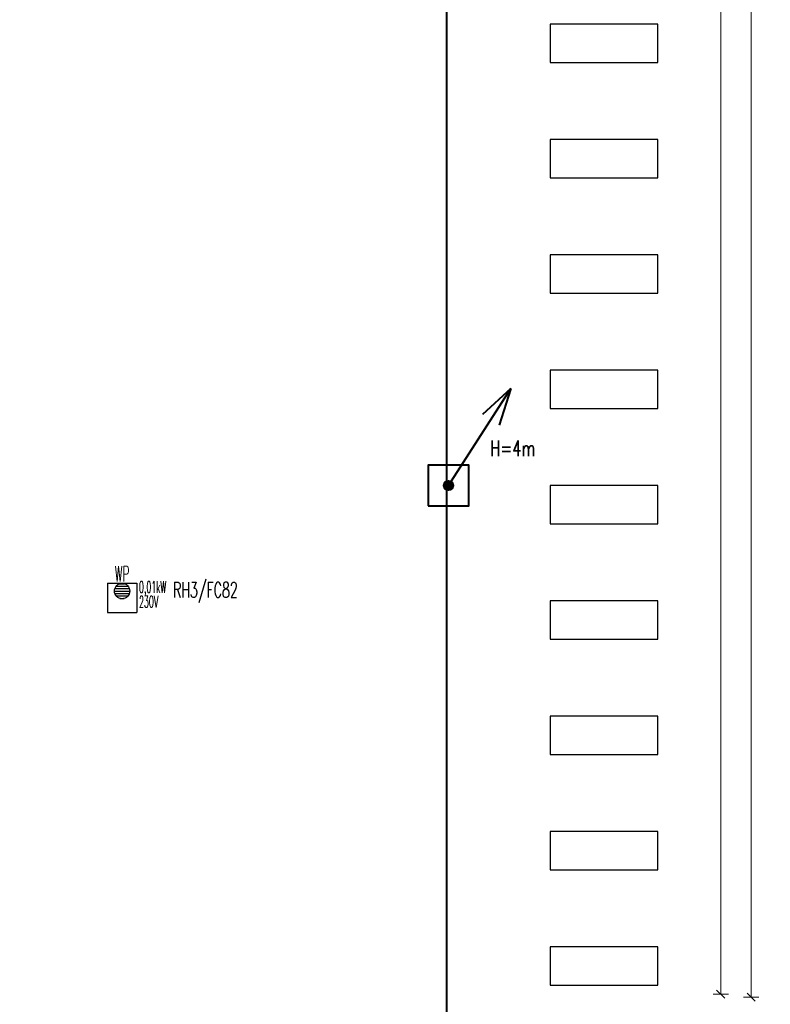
# Model space of a CAD drawing. Header units: millimetres. Extents: x -7955266 to 72030, y -46136 to 9299934.
# Tile 174 of 203: x -5026705 to -5007171, y 6514933 to 6540543. Entities that reach past the tile are written whole.
import ezdxf
from ezdxf.enums import TextEntityAlignment as Align

# ---------------------------------------------------------------- set-up
doc = ezdxf.new("R2010")
doc.units = ezdxf.units.MM
doc.header["$LTSCALE"] = 10
for name, color, linetype, lineweight in [('!XREF', 8, 'Continuous', 5), ('BMS_urzadzenia_nr_obw_magistrala', 140, 'Continuous', 13), ('BMS_urzadzenia_WE_WY', 30, 'Continuous', 20), ('IE_ATRYBUTY_ BLOCK_1', 7, 'Continuous', 25), ('IE_ATRYBUTY_ BLOCK_2', 7, 'Continuous', 18), ('IE_urzadzenia', 30, 'Continuous', 25), ('IE_urzadzenia_nr_obw', 94, 'Continuous', 20), ('IE_zwody', 140, 'Continuous', 40), ('XREF_E_PRZ24002_rzut dachu$0$0-DACH-ISTN', 8, 'Continuous', 5), ('XREF_E_PRZ24002_rzut dachu$0$DO-HALA-WYMIAR', 8, 'Continuous', 5)]:
    doc.layers.add(name, color=color, linetype=linetype, lineweight=lineweight)
doc.layers.add('0-NASWIETLA', color=7, linetype='Continuous')
doc.styles.add('ROMANS', font='romans.shx', dxfattribs={"width": 0.8})
doc.styles.add('XREF_E_PRZ24002_rzut dachu$0$CP_ATTR', font='ROMANS.SHX')
doc.styles.add('XREF_E_PRZ24002_rzut dachu$0$ROMANS', font='romans.shx', dxfattribs={"width": 0.8})
doc.dimstyles.new('XREF_E_PRZ24002_rzut dachu$0$STANDARD', dxfattribs={"dimscale": 1.4, "dimtxt": 21, "dimasz": 0.5, "dimexe": 0.2, "dimexo": 0.1, "dimgap": 6, "dimtad": 1, "dimdec": 1, "dimrnd": 0.5, "dimzin": 12, "dimdsep": 46, "dimtxsty": 'XREF_E_PRZ24002_rzut dachu$0$ROMANS', "dimblk1": 'XREF_E_PRZ24002_rzut dachu$0$Q', "dimblk2": 'XREF_E_PRZ24002_rzut dachu$0$Q', "dimsah": 1, "dimcen": 0.5, "dimse1": 1, "dimse2": 1, "dimclrd": 8, "dimclre": 8, "dimclrt": 7, "dimadec": 0, "dimazin": 0, "dimtfac": 1, "dimtdec": 1, "dimtix": 1, "dimtmove": 2, "dimatfit": 3, "dimldrblk": 'XREF_E_PRZ24002_rzut dachu$0$Q', "dimfxl": 1, "dimtolj": 1, "dimtzin": 12, "dimarcsym": 0})

# ---------------------------------------------------------------- blocks, each defined once
blk = doc.blocks.new('XREF_E_PRZ24002_rzut dachu$0$Q')
for p, q in [((10.60660171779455, 10.60660171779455), (-10.60660171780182, -10.60660171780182)), ((0, 19.99999999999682), (0, -20.00000000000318))]:
    blk.add_line(p, q)
blk = doc.blocks.new('*D360')
at = {"layer": 'XREF_E_PRZ24002_rzut dachu$0$DO-HALA-WYMIAR', "color": 8, "lineweight": -2, "transparency": 16777216}
blk.add_line((-259156.7889829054, 256439.3302932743), (-259156.7889829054, 262781.3302932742), dxfattribs=at)
at = {"layer": 'XREF_E_PRZ24002_rzut dachu$0$DO-HALA-WYMIAR', "color": 8, "linetype": 'ByBlock', "lineweight": -2, "transparency": 16777216}
for p, rotation in [((-259156.7889829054, 262782.3302932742), 90), ((-259156.7889829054, 256438.3302932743), 270)]:
    blk.add_blockref('XREF_E_PRZ24002_rzut dachu$0$Q', p, dxfattribs=dict(at, rotation=rotation))
at = {"layer": 'XREF_E_PRZ24002_rzut dachu$0$DO-HALA-WYMIAR', "color": 7, "transparency": 16777216, "insert": (-259189.7889829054, 259610.3302932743), "char_height": 42, "attachment_point": 5, "rotation": 90, "style": 'XREF_E_PRZ24002_rzut dachu$0$ROMANS'}
blk.add_mtext('\\A1;6344', dxfattribs=at)
blk = doc.blocks.new('*D361')
at = {"layer": 'XREF_E_PRZ24002_rzut dachu$0$DO-HALA-WYMIAR', "color": 8, "lineweight": -2, "transparency": 16777216}
blk.add_line((-259077.4564440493, 256431.3302932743), (-259077.4564440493, 262789.3302932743), dxfattribs=at)
at = {"layer": 'XREF_E_PRZ24002_rzut dachu$0$DO-HALA-WYMIAR', "color": 8, "linetype": 'ByBlock', "lineweight": -2, "transparency": 16777216}
for p, rotation in [((-259077.4564440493, 262790.3302932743), 90), ((-259077.4564440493, 256430.3302932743), 270)]:
    blk.add_blockref('XREF_E_PRZ24002_rzut dachu$0$Q', p, dxfattribs=dict(at, rotation=rotation))
at = {"layer": 'XREF_E_PRZ24002_rzut dachu$0$DO-HALA-WYMIAR', "color": 7, "transparency": 16777216, "insert": (-259110.4564440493, 259610.3302932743), "char_height": 42, "attachment_point": 5, "rotation": 90, "style": 'XREF_E_PRZ24002_rzut dachu$0$ROMANS'}
blk.add_mtext('\\A1;6360', dxfattribs=at)
blk = doc.blocks.new('urzadzenie_wpust dachowy')
h = blk.add_hatch()
h.set_pattern_fill('ANSI31', color=256, scale=10, angle=315, style=0)
h.set_pattern_definition([(0, (2.509104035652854e-14, -297.4502871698), (1.06581410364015e-14, 31.75), [])])
edge = h.paths.add_edge_path()
edge.add_arc((-0.6406207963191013, -104.321014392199), 100, 0, 360)
for p, q in [((-191.9349323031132, 0), (191.9349323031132, 0)), ((-191.9349323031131, 0), (-191.9349323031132, -384)), ((191.9349323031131, 0), (191.9349323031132, -384)), ((-191.9349323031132, -384), (191.9349323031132, -384))]:
    blk.add_line(p, q)
blk.add_circle((-0.6406207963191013, -104.321014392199), 100)
at = {"layer": 'BMS_urzadzenia_nr_obw_magistrala', "style": 'ROMANS', "width": 0.5, "flags": 8}
blk.add_attdef('ADR_BMS', (238.6098668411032, -152.5362144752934), '', height=150, dxfattribs=at)
at = {"layer": 'BMS_urzadzenia_WE_WY', "style": 'ROMANS', "width": 0.5, "flags": 8}
blk.add_attdef('BMS_WE_WY', (238.6098668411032, -357.6282089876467), '', height=150, dxfattribs=at)
at = {"layer": 'IE_ATRYBUTY_ BLOCK_1', "style": 'ROMANS', "width": 0.5, "flags": 8}
blk.add_attdef('TYP', text='', height=200, dxfattribs=at).set_placement((-0.6406207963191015, 17.75583003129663), align=Align.CENTER)
at = {"layer": 'IE_ATRYBUTY_ BLOCK_2', "style": 'ROMANS', "width": 0.5, "flags": 8}
for tag, p in [('OPIS1', (-0.6406207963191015, -365.7651066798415)), ('OPIS2', (-0.6406207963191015, -758.8136129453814))]:
    blk.add_attdef(tag, text='', height=150, dxfattribs=at).set_placement(p, align=Align.CENTER)
at = {"layer": 'IE_urzadzenia_nr_obw', "style": 'ROMANS', "width": 0.5, "flags": 8}
blk.add_attdef('NR_OBW', text='', height=150, dxfattribs=at).set_placement((-0.640620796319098, -569.9949141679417), align=Align.CENTER)
blk = doc.blocks.new('G$C4A87D2E6')
at = {"layer": '0-NASWIETLA', "color": 1}
for points in [[(-1109.998626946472, -9385.999834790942), (-1109.998626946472, -9285.999834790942), (-1389.998626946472, -9285.999834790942), (-1389.998626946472, -9385.999834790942)], [(-1109.998626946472, -9685.999834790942), (-1109.998626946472, -9585.999834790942), (-1389.998626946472, -9585.999834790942), (-1389.998626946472, -9685.999834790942)], [(-1109.998626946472, -9985.999834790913), (-1109.998626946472, -9885.999834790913), (-1389.998626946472, -9885.999834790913), (-1389.998626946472, -9985.999834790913)], [(-1109.998626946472, -10285.99983479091), (-1109.998626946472, -10185.99983479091), (-1389.998626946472, -10185.99983479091), (-1389.998626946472, -10285.99983479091)], [(-1109.998626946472, -10585.99983479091), (-1109.998626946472, -10485.99983479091), (-1389.998626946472, -10485.99983479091), (-1389.998626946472, -10585.99983479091)], [(-1109.998626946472, -10885.99983479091), (-1109.998626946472, -10785.99983479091), (-1389.998626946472, -10785.99983479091), (-1389.998626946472, -10885.99983479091)], [(-1109.998626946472, -11185.99983479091), (-1109.998626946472, -11085.99983479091), (-1389.998626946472, -11085.99983479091), (-1389.998626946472, -11185.99983479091)], [(-1109.998626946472, -11485.99983479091), (-1109.998626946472, -11385.99983479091), (-1389.998626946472, -11385.99983479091), (-1389.998626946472, -11485.99983479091)], [(-1109.998626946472, -11785.99983479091), (-1109.998626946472, -11685.99983479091), (-1389.998626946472, -11685.99983479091), (-1389.998626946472, -11785.99983479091)]]:
    blk.add_lwpolyline(points, close=True, dxfattribs=at)
blk = doc.blocks.new('*U17')
h = blk.add_hatch(color=256)
edge = h.paths.add_edge_path()
edge.add_arc((2.91038304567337e-11, 2.91038304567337e-11), 60, 0, 360)
for p, q in [((0, 0), (813.5496950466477, 1260.213035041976)), ((813.5496950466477, 1260.21303504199), (442.884429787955, 924.6429810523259)), ((813.5496950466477, 1260.21303504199), (660.3291859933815, 784.2682109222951))]:
    blk.add_line(p, q)
blk.add_lwpolyline([(-265, -265), (265, -265), (265, 265), (-265, 265)], close=True)
blk.add_circle((2.91038304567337e-11, 2.91038304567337e-11), 60)
at = {"layer": 'IE_ATRYBUTY_ BLOCK_1', "style": 'ROMANS', "width": 0.7, "flags": 8}
blk.add_attdef('TYP', text='', height=200, dxfattribs=at).set_placement((836.9958526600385, 383.351971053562), align=Align.CENTER)
at = {"layer": 'IE_ATRYBUTY_ BLOCK_2', "style": 'ROMANS', "width": 0.6, "flags": 8}
for tag, p in [('OPIS1', (836.9958526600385, 165.8208366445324)), ('OPIS2', (836.9958526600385, -34.17916335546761))]:
    blk.add_attdef(tag, text='', height=150, dxfattribs=at).set_placement(p, align=Align.CENTER)
blk = doc.blocks.new('XREF_E_PRZ24002_rzut dachu')
at = {"layer": 'XREF_E_PRZ24002_rzut dachu$0$0-DACH-ISTN', "linetype": 'ByBlock', "style": 'XREF_E_PRZ24002_rzut dachu$0$CP_ATTR', "flags": 9}
for tag, p, height, width in [('ARTICLE', (-279644.0530858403, 267204.1877945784), 0.01000000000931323, 3.078589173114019), ('OTHER', (-279644.0530858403, 267204.1877945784), 0.01000000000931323, 3.078589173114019), ('PRODUCER', (-279644.0530858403, 267204.1877945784), 0.01000000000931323, 3.078589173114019), ('PRODUCT-TYPE', (-279644.0530858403, 267204.1877945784), 0.01000000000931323, 3.078589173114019), ('FLOW', (-279644.0530858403, 267204.1877945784), 0.01000000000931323, 3.078589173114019), ('NAME', (-279644.0530858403, 267204.1877945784), 0.01000000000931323, 3.078589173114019), ('ARTICLE', (-279398.180961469, 267206.1877945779), 0.01000000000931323, 2.430115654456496), ('OTHER', (-279398.180961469, 267206.1877945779), 0.01000000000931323, 2.430115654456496), ('PRODUCER', (-279398.180961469, 267206.1877945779), 0.01000000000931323, 2.430115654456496), ('PRODUCT-TYPE', (-279398.180961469, 267206.1877945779), 0.01000000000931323, 2.430115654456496), ('FLOW', (-279398.180961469, 267206.1877945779), 0.01000000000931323, 2.430115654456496), ('NAME', (-279398.180961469, 267206.1877945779), 0.01000000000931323, 2.430115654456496), ('ARTICLE', (-279880.8174823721, 267079.3296396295), 0.01000000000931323, 0.5206439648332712), ('OTHER', (-279880.8174823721, 267079.3296396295), 0.01000000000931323, 0.5206439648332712), ('PRODUCER', (-279880.8174823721, 267079.3296396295), 0.01000000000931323, 0.5206439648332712), ('PRODUCT-TYPE', (-279880.8174823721, 267079.3296396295), 0.01000000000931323, 0.5206439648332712), ('FLOW', (-279880.8174823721, 267079.3296396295), 0.01000000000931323, 0.5206439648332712), ('NAME', (-279880.8174823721, 267079.3296396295), 0.01000000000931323, 0.5206439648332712), ('ARTICLE', (-279828.7530858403, 267079.3296396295), 0.0001000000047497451, 0.9999999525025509), ('OTHER', (-279828.7530858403, 267079.3296396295), 0.0001000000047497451, 0.9999999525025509), ('NAME', (-279828.7530858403, 267079.3296396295), 0.0001000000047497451, 0.9999999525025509), ('PRODUCER', (-279828.7530858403, 267079.3296396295), 0.0001000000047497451, 0.9999999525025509), ('PRODUCT-TYPE', (-279828.7530858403, 267079.3296396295), 0.0001000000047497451, 0.9999999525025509), ('FLOW', (-279828.7530858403, 267079.3296396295), 0.0001000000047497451, 0.9999999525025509), ('ARTICLE', (-279558.1809614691, 266590.1117869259), 0.0001000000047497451, 0.9999999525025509), ('NAME', (-279558.1809614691, 266590.1117869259), 0.0001000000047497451, 0.9999999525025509), ('PRODUCER', (-279558.1809614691, 266590.1117869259), 0.0001000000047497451, 0.9999999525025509), ('PRODUCT-TYPE', (-279558.1809614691, 266590.1117869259), 0.0001000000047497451, 0.9999999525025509), ('FLOW', (-279558.1809614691, 266590.1117869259), 0.0001000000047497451, 0.9999999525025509), ('OTHER', (-279558.1809614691, 266590.1117869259), 0.0001000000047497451, 0.9999999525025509), ('ARTICLE', (-280739.2665486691, 251288.9125331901), 0.0001000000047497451, 0.9999999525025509), ('OTHER', (-280739.2665486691, 251288.9125331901), 0.0001000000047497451, 0.9999999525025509), ('NAME', (-280739.2665486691, 251288.9125331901), 0.0001000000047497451, 0.9999999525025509), ('PRODUCER', (-280739.2665486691, 251288.9125331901), 0.0001000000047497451, 0.9999999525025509), ('PRODUCT-TYPE', (-280739.2665486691, 251288.9125331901), 0.0001000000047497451, 0.9999999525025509), ('FLOW', (-280739.2665486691, 251288.9125331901), 0.0001000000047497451, 0.9999999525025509), ('ARTICLE', (-280605.6504863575, 251288.9125333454), 0.0001000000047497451, 0.9999999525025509), ('OTHER', (-280605.6504863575, 251288.9125333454), 0.0001000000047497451, 0.9999999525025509), ('PRODUCER', (-280605.6504863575, 251288.9125333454), 0.0001000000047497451, 0.9999999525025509), ('PRODUCT-TYPE', (-280605.6504863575, 251288.9125333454), 0.0001000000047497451, 0.9999999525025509), ('FLOW', (-280605.6504863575, 251288.9125333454), 0.0001000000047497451, 0.9999999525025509), ('NAME', (-280605.6504863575, 251288.9125333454), 0.0001000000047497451, 0.9999999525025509), ('ARTICLE', (-279957.3813551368, 251288.9125333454), 0.0001000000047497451, 0.9999999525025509), ('OTHER', (-279957.3813551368, 251288.9125333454), 0.0001000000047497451, 0.9999999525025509), ('PRODUCER', (-279957.3813551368, 251288.9125333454), 0.0001000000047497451, 0.9999999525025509), ('PRODUCT-TYPE', (-279957.3813551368, 251288.9125333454), 0.0001000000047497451, 0.9999999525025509), ('FLOW', (-279957.3813551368, 251288.9125333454), 0.0001000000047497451, 0.9999999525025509), ('NAME', (-279957.3813551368, 251288.9125333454), 0.0001000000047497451, 0.9999999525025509)]:
    blk.add_attdef(tag, p, '', height=height, dxfattribs=dict(at, width=width))
for tag, p, height, rotation, width in [('PRODUCT-TYPE', (-279196.1941682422, 267204.1877945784), 0.0001000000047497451, 180, 0.9999999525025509), ('PRODUCER', (-279196.1941682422, 267204.1877945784), 0.0001000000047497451, 180, 0.9999999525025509), ('ARTICLE', (-279196.1941682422, 267204.1877945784), 0.0001000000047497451, 180, 0.9999999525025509), ('OTHER', (-279196.1941682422, 267204.1877945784), 0.0001000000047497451, 180, 0.9999999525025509), ('FLOW', (-279196.1941682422, 267204.1877945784), 0.0001000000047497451, 180, 0.9999999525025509), ('NAME', (-279196.1941682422, 267204.1877945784), 0.0001000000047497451, 180, 0.9999999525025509), ('PRODUCT-TYPE', (-279109.0746550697, 267204.1877945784), 0.01500000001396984, 180, 0.580796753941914), ('PRODUCER', (-279109.0746550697, 267204.1877945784), 0.01500000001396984, 180, 0.580796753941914), ('ARTICLE', (-279109.0746550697, 267204.1877945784), 0.01500000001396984, 180, 0.580796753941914), ('OTHER', (-279109.0746550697, 267204.1877945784), 0.01500000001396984, 180, 0.580796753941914), ('FLOW', (-279109.0746550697, 267204.1877945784), 0.01500000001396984, 180, 0.580796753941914), ('NAME', (-279109.0746550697, 267204.1877945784), 0.01500000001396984, 180, 0.580796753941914), ('PRODUCT-TYPE', (-279015.1693957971, 267206.1877945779), 0.0001000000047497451, 180, 0.9999999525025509), ('PRODUCER', (-279015.1693957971, 267206.1877945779), 0.0001000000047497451, 180, 0.9999999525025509), ('ARTICLE', (-279015.1693957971, 267206.1877945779), 0.0001000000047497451, 180, 0.9999999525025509), ('OTHER', (-279015.1693957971, 267206.1877945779), 0.0001000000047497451, 180, 0.9999999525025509), ('FLOW', (-279015.1693957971, 267206.1877945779), 0.0001000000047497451, 180, 0.9999999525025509), ('NAME', (-279015.1693957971, 267206.1877945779), 0.0001000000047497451, 180, 0.9999999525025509), ('PRODUCT-TYPE', (-278926.2246551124, 267206.1877945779), 0.01500000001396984, 180, 0.5929649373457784), ('PRODUCER', (-278926.2246551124, 267206.1877945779), 0.01500000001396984, 180, 0.5929649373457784), ('ARTICLE', (-278926.2246551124, 267206.1877945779), 0.01500000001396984, 180, 0.5929649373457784), ('OTHER', (-278926.2246551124, 267206.1877945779), 0.01500000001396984, 180, 0.5929649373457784), ('FLOW', (-278926.2246551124, 267206.1877945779), 0.01500000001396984, 180, 0.5929649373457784), ('NAME', (-278926.2246551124, 267206.1877945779), 0.01500000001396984, 180, 0.5929649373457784), ('PRODUCT-TYPE', (-281343.2630320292, 251313.1625331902), 0.0001000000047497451, 180, 0.9999999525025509), ('PRODUCER', (-281343.2630320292, 251313.1625331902), 0.0001000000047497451, 180, 0.9999999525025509), ('ARTICLE', (-281343.2630320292, 251313.1625331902), 0.0001000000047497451, 180, 0.9999999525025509), ('OTHER', (-281343.2630320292, 251313.1625331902), 0.0001000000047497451, 180, 0.9999999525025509), ('NAME', (-281343.2630320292, 251313.1625331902), 0.0001000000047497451, 180, 0.9999999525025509), ('FLOW', (-281343.2630320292, 251313.1625331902), 0.0001000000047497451, 180, 0.9999999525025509), ('PRODUCT-TYPE', (-281440.062336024, 251297.5069951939), 9.999998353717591e-05, 135, 1.000000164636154), ('PRODUCER', (-281440.062336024, 251297.5069951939), 9.999998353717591e-05, 135, 1.000000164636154), ('ARTICLE', (-281440.062336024, 251297.5069951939), 9.999998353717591e-05, 135, 1.000000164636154), ('OTHER', (-281440.062336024, 251297.5069951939), 9.999998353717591e-05, 135, 1.000000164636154), ('FLOW', (-281440.062336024, 251297.5069951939), 9.999998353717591e-05, 135, 1.000000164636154), ('NAME', (-281440.062336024, 251297.5069951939), 9.999998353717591e-05, 135, 1.000000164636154), ('PRODUCT-TYPE', (-281127.8785464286, 251288.9125331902), 0.0001000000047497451, 180, 0.9999999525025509), ('PRODUCER', (-281127.8785464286, 251288.9125331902), 0.0001000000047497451, 180, 0.9999999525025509), ('ARTICLE', (-281127.8785464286, 251288.9125331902), 0.0001000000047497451, 180, 0.9999999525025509), ('OTHER', (-281127.8785464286, 251288.9125331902), 0.0001000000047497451, 180, 0.9999999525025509), ('NAME', (-281127.8785464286, 251288.9125331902), 0.0001000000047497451, 180, 0.9999999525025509), ('FLOW', (-281127.8785464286, 251288.9125331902), 0.0001000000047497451, 180, 0.9999999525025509), ('ARTICLE', (-281411.2902044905, 251268.7348636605), 9.999998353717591e-05, 315, 1.000000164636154), ('NAME', (-281411.2902044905, 251268.7348636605), 9.999998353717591e-05, 315, 1.000000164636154), ('PRODUCER', (-281411.2902044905, 251268.7348636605), 9.999998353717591e-05, 315, 1.000000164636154), ('PRODUCT-TYPE', (-281411.2902044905, 251268.7348636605), 9.999998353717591e-05, 315, 1.000000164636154), ('FLOW', (-281411.2902044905, 251268.7348636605), 9.999998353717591e-05, 315, 1.000000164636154), ('OTHER', (-281411.2902044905, 251268.7348636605), 9.999998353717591e-05, 315, 1.000000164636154)]:
    blk.add_attdef(tag, p, '', height=height, rotation=rotation, dxfattribs=dict(at, width=width))
at = {"layer": 'XREF_E_PRZ24002_rzut dachu$0$0-DACH-ISTN', "linetype": 'ByBlock', "style": 'XREF_E_PRZ24002_rzut dachu$0$CP_ATTR', "text_generation_flag": 4, "width": 0.9999999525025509, "flags": 9}
for tag, p, rotation in [('PRODUCT-TYPE', (-279463.180961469, 267141.1877945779), 90), ('PRODUCER', (-279463.180961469, 267141.1877945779), 90), ('ARTICLE', (-279463.180961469, 267141.1877945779), 90), ('OTHER', (-279463.180961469, 267141.1877945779), 90), ('NAME', (-279463.180961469, 267141.1877945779), 90), ('FLOW', (-279463.180961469, 267141.1877945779), 90), ('PRODUCT-TYPE', (-281127.8785464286, 251288.9125331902), 180), ('PRODUCER', (-281127.8785464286, 251288.9125331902), 180), ('ARTICLE', (-281127.8785464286, 251288.9125331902), 180), ('OTHER', (-281127.8785464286, 251288.9125331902), 180), ('NAME', (-281127.8785464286, 251288.9125331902), 180), ('FLOW', (-281127.8785464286, 251288.9125331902), 180)]:
    blk.add_attdef(tag, p, '', height=0.0001000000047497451, rotation=rotation, dxfattribs=at)
at = {"layer": 'XREF_E_PRZ24002_rzut dachu$0$0-DACH-ISTN', "linetype": 'ByBlock', "style": 'XREF_E_PRZ24002_rzut dachu$0$CP_ATTR', "flags": 9}
for tag, p, height, rotation in [('PRODUCT-TYPE', (-279586.6821856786, 266526.1853309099), 0.002500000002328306, 180), ('PRODUCER', (-279586.6821856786, 266526.1853309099), 0.002500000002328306, 180), ('ARTICLE', (-279586.6821856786, 266526.1853309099), 0.002500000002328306, 180), ('OTHER', (-279586.6821856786, 266526.1853309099), 0.002500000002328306, 180), ('FLOW', (-279586.6821856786, 266526.1853309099), 0.002500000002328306, 180), ('NAME', (-279586.6821856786, 266526.1853309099), 0.002500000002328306, 180), ('ARTICLE', (-281440.062336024, 251297.5069951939), 0.0001, 315), ('NAME', (-281440.062336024, 251297.5069951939), 0.0001, 315), ('PRODUCER', (-281440.062336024, 251297.5069951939), 0.0001, 315), ('PRODUCT-TYPE', (-281440.062336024, 251297.5069951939), 0.0001, 315), ('FLOW', (-281440.062336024, 251297.5069951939), 0.0001, 315), ('OTHER', (-281440.062336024, 251297.5069951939), 0.0001, 315), ('PRODUCT-TYPE', (-281117.0976194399, 251288.9125331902), 0.0001, 180), ('PRODUCER', (-281117.0976194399, 251288.9125331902), 0.0001, 180), ('ARTICLE', (-281117.0976194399, 251288.9125331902), 0.0001, 180), ('OTHER', (-281117.0976194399, 251288.9125331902), 0.0001, 180), ('FLOW', (-281117.0976194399, 251288.9125331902), 0.0001, 180), ('NAME', (-281117.0976194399, 251288.9125331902), 0.0001, 180), ('PRODUCT-TYPE', (-280739.2665486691, 251288.9125331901), 0.0001, 180), ('PRODUCER', (-280739.2665486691, 251288.9125331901), 0.0001, 180), ('ARTICLE', (-280739.2665486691, 251288.9125331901), 0.0001, 180), ('OTHER', (-280739.2665486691, 251288.9125331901), 0.0001, 180), ('FLOW', (-280739.2665486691, 251288.9125331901), 0.0001, 180), ('NAME', (-280739.2665486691, 251288.9125331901), 0.0001, 180), ('PRODUCT-TYPE', (-279957.3813551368, 251288.9125333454), 0.0001, 180), ('PRODUCER', (-279957.3813551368, 251288.9125333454), 0.0001, 180), ('ARTICLE', (-279957.3813551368, 251288.9125333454), 0.0001, 180), ('OTHER', (-279957.3813551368, 251288.9125333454), 0.0001, 180), ('FLOW', (-279957.3813551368, 251288.9125333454), 0.0001, 180), ('NAME', (-279957.3813551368, 251288.9125333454), 0.0001, 180)]:
    blk.add_attdef(tag, p, '', height=height, rotation=rotation, dxfattribs=at)
at = {"layer": 'XREF_E_PRZ24002_rzut dachu$0$0-DACH-ISTN', "linetype": 'ByBlock', "style": 'XREF_E_PRZ24002_rzut dachu$0$CP_ATTR'}
for tag, p, height, flags in [('VAL', (-281520.0315226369, 251451.2538443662), 5e-05, 1), ('NAME', (-281520.0315226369, 251451.2537995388), 5e-05, 1), ('FLOW', (-281520.031525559, 251451.2537610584), 5e-05, 1), ('CHARACTER', (-281520.031525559, 251451.2537214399), 5e-05, 1), ('TEMPERATURE', (-281520.031525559, 251451.253674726), 5e-05, 1), ('NUMBER', (-281520.031525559, 251451.2536351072), 5e-05, 1), ('PRODUCT-TYPE', (-281520.031525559, 251451.2535913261), 5e-05, 1), ('ORDER-NO', (-281520.031525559, 251451.2535455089), 5e-05, 1), ('H', (-281520.0313761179, 251451.2537995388), 5e-05, 1), ('PN', (-281520.0313331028, 251451.2537995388), 5e-05, 1), ('PRODUCER', (-281520.0313379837, 251451.2537610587), 5e-05, 1), ('VOLTAGE', (-281520.0312765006, 251451.253632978), 5e-05, 1), ('ARTICLE', (-281520.0312587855, 251451.2538079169), 5e-05, 1), ('WEIGHT', (-281520.0312379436, 251451.2537194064), 5e-05, 1), ('GROUP', (-281520.0312306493, 251451.2536756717), 5e-05, 1), ('POWER', (-281520.0312296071, 251451.2535403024), 5e-05, 1), ('DN', (-281520.0311316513, 251451.2535850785), 5e-05, 1), ('ARTICLE', (-281343.2630320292, 251313.1625331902), 0.0001, 9), ('NAME', (-281343.2630320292, 251313.1625331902), 0.0001, 9), ('PRODUCER', (-281343.2630320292, 251313.1625331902), 0.0001, 9), ('PRODUCT-TYPE', (-281343.2630320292, 251313.1625331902), 0.0001, 9), ('FLOW', (-281343.2630320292, 251313.1625331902), 0.0001, 9), ('OTHER', (-281343.2630320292, 251313.1625331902), 0.0001, 9), ('ARTICLE', (-281127.8785464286, 251288.9125331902), 0.0001, 9), ('OTHER', (-281127.8785464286, 251288.9125331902), 0.0001, 9), ('NAME', (-281127.8785464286, 251288.9125331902), 0.0001, 9), ('PRODUCER', (-281127.8785464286, 251288.9125331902), 0.0001, 9), ('PRODUCT-TYPE', (-281127.8785464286, 251288.9125331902), 0.0001, 9), ('FLOW', (-281127.8785464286, 251288.9125331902), 0.0001, 9), ('ARTICLE', (-280750.0474756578, 251288.9125331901), 0.0001, 9), ('OTHER', (-280750.0474756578, 251288.9125331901), 0.0001, 9), ('NAME', (-280750.0474756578, 251288.9125331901), 0.0001, 9), ('PRODUCER', (-280750.0474756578, 251288.9125331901), 0.0001, 9), ('PRODUCT-TYPE', (-280750.0474756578, 251288.9125331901), 0.0001, 9), ('FLOW', (-280750.0474756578, 251288.9125331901), 0.0001, 9), ('ARTICLE', (-280647.2665486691, 251288.9125333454), 0.0001, 9), ('OTHER', (-280647.2665486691, 251288.9125333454), 0.0001, 9), ('PRODUCER', (-280647.2665486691, 251288.9125333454), 0.0001, 9), ('PRODUCT-TYPE', (-280647.2665486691, 251288.9125333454), 0.0001, 9), ('FLOW', (-280647.2665486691, 251288.9125333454), 0.0001, 9), ('NAME', (-280647.2665486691, 251288.9125333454), 0.0001, 9), ('ARTICLE', (-281393.6125349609, 251261.4125331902), 0.0001, 9), ('OTHER', (-281393.6125349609, 251261.4125331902), 0.0001, 9), ('NAME', (-281393.6125349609, 251261.4125331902), 0.0001, 9), ('PRODUCER', (-281393.6125349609, 251261.4125331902), 0.0001, 9), ('PRODUCT-TYPE', (-281393.6125349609, 251261.4125331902), 0.0001, 9), ('FLOW', (-281393.6125349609, 251261.4125331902), 0.0001, 9), ('VAL', (-281345.5026802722, 250753.9798198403), 5e-05, 1), ('FLOW', (-281345.5026831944, 250753.9797365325), 5e-05, 1), ('CHARACTER', (-281345.5026831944, 250753.979696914), 5e-05, 1), ('TEMPERATURE', (-281345.5026831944, 250753.9796502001), 5e-05, 1), ('NUMBER', (-281345.5026831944, 250753.9796105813), 5e-05, 1), ('PRODUCT-TYPE', (-281345.5026831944, 250753.9795668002), 5e-05, 1), ('ORDER-NO', (-281345.5026831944, 250753.979520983), 5e-05, 1), ('NAME', (-281345.5026802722, 250753.9797750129), 5e-05, 1), ('H', (-281345.5025337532, 250753.9797750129), 5e-05, 1), ('PRODUCER', (-281345.5024956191, 250753.9797365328), 5e-05, 1), ('PN', (-281345.5024907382, 250753.9797750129), 5e-05, 1), ('VOLTAGE', (-281345.5024341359, 250753.9796084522), 5e-05, 1), ('ARTICLE', (-281345.5024164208, 250753.979783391), 5e-05, 1), ('WEIGHT', (-281345.502395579, 250753.9796948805), 5e-05, 1), ('GROUP', (-281345.5023882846, 250753.9796511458), 5e-05, 1), ('POWER', (-281345.5023872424, 250753.9795157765), 5e-05, 1), ('DN', (-281345.5022892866, 250753.9795605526), 5e-05, 1)]:
    blk.add_attdef(tag, p, '', height=height, dxfattribs=dict(at, flags=flags))
at = {"layer": 'XREF_E_PRZ24002_rzut dachu$0$0-DACH-ISTN', "linetype": 'ByBlock', "style": 'XREF_E_PRZ24002_rzut dachu$0$CP_ATTR', "text_generation_flag": 4, "width": 0.9999999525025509, "flags": 9}
for tag in ['ARTICLE', 'OTHER', 'NAME', 'PRODUCER', 'PRODUCT-TYPE', 'FLOW']:
    blk.add_attdef(tag, (-280739.2665486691, 251288.9125331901), '', height=0.0001000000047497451, dxfattribs=at)
at = {"layer": 'XREF_E_PRZ24002_rzut dachu$0$0-DACH-ISTN', "linetype": 'ByBlock', "style": 'XREF_E_PRZ24002_rzut dachu$0$CP_ATTR', "flags": 9}
for tag, p in [('ORDER-NO', (-280584.3265687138, 251288.164607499)), ('PRODUCER', (-280584.3261833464, 251288.1600992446)), ('GROUP', (-280584.325503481, 251288.175978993)), ('PRODUCT-TYPE', (-280584.3255588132, 251288.1688363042)), ('ARTICLE', (-280584.3252772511, 251288.172336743)), ('NUMBER', (-280584.3250538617, 251288.1795038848)), ('NAME', (-280584.3246751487, 251288.1836389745)), ('TEMPERATURE', (-280584.3145761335, 251288.183491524)), ('FLOW', (-280584.3121592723, 251288.1757186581)), ('CHARACTER', (-280584.3112939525, 251288.172636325)), ('VOLTAGE', (-280584.3065077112, 251288.1607085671)), ('POWER', (-280584.3058639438, 251288.164694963)), ('OTHER', (-280584.3046278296, 251288.179787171)), ('DN', (-280584.2994389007, 251288.1689706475)), ('PN', (-280584.2991510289, 251288.1761193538))]:
    blk.add_attdef(tag, text='', height=0.002, dxfattribs=at).set_placement(p, align=Align.MIDDLE_LEFT)
for tag, height, width, p in [('ORDER-NO', 0.001574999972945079, 1.000000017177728, (-279928.7762760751, 251288.3235417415)), ('PRODUCER', 0.00157500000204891, 0.999999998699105, (-279928.775972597, 251288.3199914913)), ('GROUP', 0.00157500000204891, 0.999999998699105, (-279928.775437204, 251288.332496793)), ('PRODUCT-TYPE', 0.00157500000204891, 0.999999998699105, (-279928.7754807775, 251288.3268719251)), ('ARTICLE', 0.00157500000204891, 0.999999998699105, (-279928.7752590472, 251288.3296285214)), ('NUMBER', 0.00157500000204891, 0.999999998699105, (-279928.7750831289, 251288.3352726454)), ('NAME', 0.00157500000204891, 0.999999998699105, (-279928.7747848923, 251288.3385290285)), ('TEMPERATURE', 0.00157500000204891, 0.999999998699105, (-279928.7668319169, 251288.338412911)), ('FLOW', 0.00157500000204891, 0.999999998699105, (-279928.7649286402, 251288.3322917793)), ('CHARACTER', 0.00157500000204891, 0.999999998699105, (-279928.7642472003, 251288.3298644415)), ('VOLTAGE', 0.00157500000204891, 0.999999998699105, (-279928.7604780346, 251288.3204713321)), ('POWER', 0.00157500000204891, 0.999999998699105, (-279928.759971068, 251288.3236106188)), ('OTHER', 0.00157500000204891, 0.999999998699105, (-279928.7589976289, 251288.335495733)), ('DN', 0.00157500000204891, 0.999999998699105, (-279928.7549113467, 251288.3269777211)), ('PN', 0.00157500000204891, 0.999999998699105, (-279928.7546846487, 251288.3326073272))]:
    blk.add_attdef(tag, text='', height=height, dxfattribs=dict(at, width=width)).set_placement(p, align=Align.MIDDLE_LEFT)
at = {"layer": 'XREF_E_PRZ24002_rzut dachu$0$DO-HALA-WYMIAR'}
for base, p1, p2, picture, middle in [((-259156.7889829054, 262782.3302932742), (-259310.1812110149, 256438.3302932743, -5.044031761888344e-06), (-259310.1812110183, 262782.3302932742, -5.044031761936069e-06), '*D360', (-259189.7889829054, 259610.3302932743)), ((-259077.4564440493, 262790.3302932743), (-259302.1812110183, 256430.3302932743, -5.04403176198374e-06), (-259302.1812110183, 262790.3302932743, -5.04403176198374e-06), '*D361', (-259110.4564440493, 259610.3302932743))]:
    dim = blk.add_linear_dim(base=base, p1=p1, p2=p2, angle=90, dimstyle='XREF_E_PRZ24002_rzut dachu$0$STANDARD', override={"dimscale": 2}, dxfattribs=at)
    dim.commit()
    dim.dimension.update_dxf_attribs({"geometry": picture, "text_midpoint": middle})

msp = doc.modelspace()

# ---------------------------------------------------------------- linework, layer by layer
at = {"layer": 'IE_zwody'}
msp.add_line((-5015598.006545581, 6634448.374179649, -3.920163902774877e-05), (-5015598.006545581, 6455618.132511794, -3.928787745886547e-05), dxfattribs=at)

# ---------------------------------------------------------------- block references
at = {"layer": '!XREF', "xscale": 10, "yscale": 10, "zscale": 10}
msp.add_blockref('XREF_E_PRZ24002_rzut dachu', (-2416894.037204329, 3950814.317905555, 5.044031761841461e-05), dxfattribs=at)
at = {"xscale": 10, "yscale": 10, "zscale": 10}
msp.add_blockref('G$C4A87D2E6', (-4998995.876775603, 6633287.620079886), dxfattribs=at)
at = {"layer": 'IE_urzadzenia'}
ref = msp.add_blockref('urzadzenie_wpust dachowy', (-5024037.9339673, 6525891.26509727), dxfattribs=dict(at, xscale=2, yscale=2, zscale=2))
ref.add_attrib('OPIS1', '0,01kW', dxfattribs={"layer": 'IE_ATRYBUTY_ BLOCK_2', "height": 300, "style": 'ROMANS', "width": 0.5, "flags": 8}).set_placement((-5023244.114141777, 6525638.27037832), align=Align.CENTER)
ref.add_attrib('OPIS2', '230V', dxfattribs={"layer": 'IE_ATRYBUTY_ BLOCK_2', "height": 300, "style": 'ROMANS', "width": 0.5, "flags": 8}).set_placement((-5023348.301010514, 6525253.428578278), align=Align.CENTER)
ref.add_attrib('TYP', 'WP', dxfattribs={"layer": 'IE_ATRYBUTY_ BLOCK_1', "height": 400, "style": 'ROMANS', "width": 0.5, "flags": 8}).set_placement((-5024039.215208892, 6525926.776757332), align=Align.CENTER)
at = {"layer": 'IE_zwody'}
ref = msp.add_blockref('*U17', (-5015547.256127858, 6528426.8559067, 3.410052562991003e-05), dxfattribs=dict(at, xscale=2, yscale=2, zscale=2))
ref.add_attrib('TYP', 'H=4m', dxfattribs={"layer": 'IE_ATRYBUTY_ BLOCK_1', "height": 400, "style": 'ROMANS', "width": 0.7}).set_placement((-5013873.264422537, 6529193.559848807, 3.410052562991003e-05), align=Align.CENTER)

# ---------------------------------------------------------------- texts
at = {"layer": 'IE_urzadzenia_nr_obw', "style": 'ROMANS', "width": 0.6}
msp.add_text('RH3/FC82', height=399.9999999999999, dxfattribs=at).set_placement((-5022714.836216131, 6525512.591695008))

doc.saveas('drawing.dxf')
